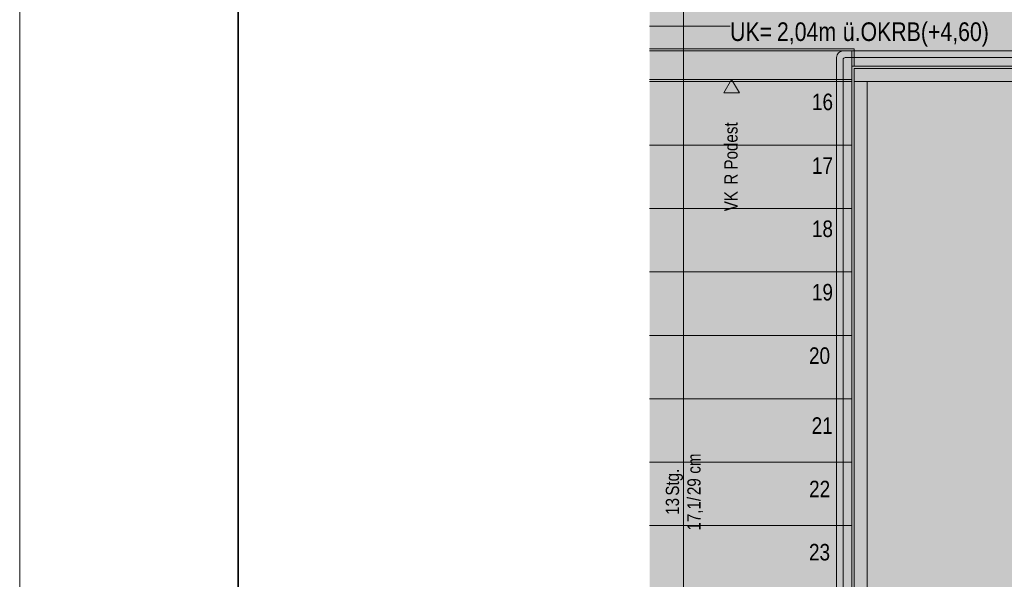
# Model space of a CAD drawing. Extents: x -620 to 3480, y 62 to 1107.
# Tile 84 of 244: x -620 to -530, y 903 to 955. Entities that reach past the tile are written whole.
import ezdxf
from ezdxf.lldxf.tags import DXFTag

# ---------------------------------------------------------------- set-up
doc = ezdxf.new("R2010")
doc.units = 0
doc.layers.get('0').update_dxf_attribs({"lineweight": 35})
for name, color, linetype, lineweight, true_color in [('30 -34 Innenwände- 11 Durchbruch', 4, 'Continuous', 9, 0x00ffff), ('30 -35 Decken- 2.1 Treppen Innen 2D', 7, 'Continuous', 9, 0x599559), ('iwb_Layout BA_Markierung', 7, 'Continuous', 9, 0xbadcdc)]:
    doc.layers.add(name, color=color, linetype=linetype, lineweight=lineweight, true_color=true_color)
doc.layers.add('iwb_Plankopf Rahmen', color=7, linetype='Continuous', lineweight=35)
doc.styles.get("Standard").update_dxf_attribs({"font": 'ARIALN.TTF'})
tags = doc.linetypes.add('grob-A06G9GKW8I', pattern=[14, 3, -8, 3]).pattern_tags.tags
tags[8:9] = [DXFTag(74, 4), DXFTag(75, 0), DXFTag(340, '0'), DXFTag(46, 0.0), DXFTag(50, 0.0), DXFTag(44, 0.0), DXFTag(45, 0.0)]
tags[6:7] = [DXFTag(74, 4), DXFTag(75, 0), DXFTag(340, '0'), DXFTag(46, 0.0), DXFTag(50, 0.0), DXFTag(44, 0.0), DXFTag(45, 0.0)]
tags[4:5] = [DXFTag(74, 4), DXFTag(75, 0), DXFTag(340, '0'), DXFTag(46, 0.0), DXFTag(50, 0.0), DXFTag(44, 0.0), DXFTag(45, 0.0)]

# ---------------------------------------------------------------- blocks, each defined once
blk = doc.blocks.new('Polygon-A06G9GKL8I')
at = {"color": 0, "linetype": 'ByBlock', "lineweight": -2, "ltscale": 0.13}
blk.add_solid([(-497.792, 86.106), (-562.014, 85.935), (-497.626, 1071.512), (-562.014, 1071.512)], dxfattribs=at)
blk = doc.blocks.new('Referenz-A06G9GKX8I')
at = {"layer": '30 -34 Innenwände- 11 Durchbruch', "color": 0, "linetype": 'Continuous', "ltscale": 0.13}
blk.add_line((-562.014, 954.029), (-554.653, 954.029), dxfattribs=at)
at = {"layer": '30 -35 Decken- 2.1 Treppen Innen 2D', "color": 0}
for p, q in [((-558.913, 965.757), (-558.913, 879.357)), ((-562.014, 951.957), (-543.313, 951.957)), ((-562.014, 951.757), (-543.513, 951.757)), ((-544.313, 951.757), (-527.213, 951.757)), ((-543.513, 951.757), (-543.513, 948.957)), ((-543.313, 951.957), (-543.313, 950.357)), ((-544.913, 874.257), (-544.913, 951.157)), ((-544.313, 950.957), (-544.313, 874.457)), ((-527.413, 951.157), (-544.113, 951.157)), ((-543.313, 950.357), (-528.213, 950.357)), ((-543.313, 948.957), (-543.313, 950.157)), ((-543.313, 950.157), (-528.213, 950.157)), ((-562.014, 948.957), (-543.513, 948.957)), ((-543.513, 948.957), (-543.513, 943.157)), ((-543.313, 876.457), (-543.313, 948.957)), ((-528.213, 948.957), (-543.313, 948.957)), ((-543.313, 948.957), (-542.113, 948.957)), ((-542.113, 948.957), (-542.113, 876.457)), ((-543.513, 943.157), (-562.014, 943.157)), ((-543.513, 943.157), (-543.513, 937.357)), ((-562.014, 937.357), (-543.513, 937.357)), ((-543.513, 937.357), (-543.513, 931.557)), ((-543.513, 931.557), (-562.014, 931.557)), ((-543.513, 931.557), (-543.513, 925.757)), ((-543.513, 925.757), (-562.014, 925.757)), ((-543.513, 925.757), (-543.513, 919.957)), ((-543.513, 919.957), (-562.014, 919.957)), ((-543.513, 919.957), (-543.513, 914.157)), ((-562.014, 914.157), (-543.513, 914.157)), ((-543.513, 914.157), (-543.513, 908.357)), ((-562.014, 908.357), (-543.513, 908.357)), ((-543.513, 908.357), (-543.513, 902.557))]:
    blk.add_line(p, q, dxfattribs=at)
at = {"layer": '30 -35 Decken- 2.1 Treppen Innen 2D', "color": 0, "linetype": 'grob-A06G9GKW8I', "ltscale": 0.13}
for p, q in [((-543.513, 949.157), (-543.513, 950.357)), ((-543.513, 950.357), (-528.013, 950.357)), ((-562.014, 949.157), (-543.513, 949.157))]:
    blk.add_line(p, q, dxfattribs=at)
at = {"layer": '30 -35 Decken- 2.1 Treppen Innen 2D', "color": 0, "linetype": 'Continuous', "ltscale": 0.13}
for p, q in [((-554.513, 949.157), (-555.226, 947.923)), ((-553.801, 947.923), (-554.513, 949.157)), ((-555.226, 947.923), (-553.801, 947.923))]:
    blk.add_line(p, q, dxfattribs=at)
at = {"layer": '30 -35 Decken- 2.1 Treppen Innen 2D', "color": 0}
for centre, major_axis in [((-544.313, 951.157), (0, 0.6)), ((-544.113, 950.957), (0, 0.2))]:
    blk.add_ellipse(centre, major_axis=major_axis, ratio=1, start_param=0, end_param=1.570796, dxfattribs=at)
at = {"layer": '30 -34 Innenwände- 11 Durchbruch', "color": 0, "linetype": 'Continuous', "ltscale": 0.13, "char_height": 1.7, "attachment_point": 1}
for s, insert in [('{\\fArial Narrow;UK=}', (-554.653, 954.369)), ('{\\fArial Narrow;2,04m}', (-550.366, 954.369)), ('{\\fArial Narrow;ü.OKRB(+4,60)}', (-544.344, 954.369))]:
    blk.add_mtext(s, dxfattribs=dict(at, insert=insert))
at = {"layer": '30 -35 Decken- 2.1 Treppen Innen 2D', "color": 0, "linetype": 'ByBlock', "ltscale": 0.13, "attachment_point": 1}
for s, insert, char_height, rotation in [('{\\fArial Narrow;16}', (-547.161, 947.857), 1.51033, 0.001), ('{\\fArial Narrow;Podest}', (-555.178, 940.918), 1.20826, 90), ('{\\fArial Narrow;17}', (-547.161, 942.033), 1.51033, 0.001), ('{\\fArial Narrow;R}', (-555.178, 939.534), 1.20826, 90), ('{\\fArial Narrow;VK}', (-555.178, 937.101), 1.20826, 90), ('{\\fArial Narrow;18}', (-547.164, 936.257), 1.51033, 0.001), ('{\\fArial Narrow;19}', (-547.164, 930.457), 1.51033, 0.001), ('{\\fArial Narrow;20}', (-547.433, 924.657), 1.51033, 0.001), ('{\\fArial Narrow;21}', (-547.192, 918.262), 1.51033, 0.001), ('{\\fArial Narrow;cm}', (-558.565, 913.108), 1.20826, 90), ('{\\fArial Narrow;Stg.}', (-560.533, 911.099), 1.20826, 90), ('{\\fArial Narrow;29}', (-558.565, 911.154), 1.20826, 90), ('{\\fArial Narrow;17,1/}', (-558.565, 907.908), 1.20826, 90), ('{\\fArial Narrow;22}', (-547.424, 912.462), 1.51033, 0.001), ('{\\fArial Narrow;13}', (-560.533, 909.344), 1.20826, 90), ('{\\fArial Narrow;23}', (-547.433, 906.687), 1.51033, 0.001)]:
    blk.add_mtext(s, dxfattribs=dict(at, insert=insert, char_height=char_height, rotation=rotation))

msp = doc.modelspace()

# ---------------------------------------------------------------- linework, layer by layer
at = {"layer": 'iwb_Plankopf Rahmen', "color": 8, "lineweight": 13, "ltscale": 0.13, "true_color": 0x808080}
msp.add_lwpolyline([(300.353, 62.433), (-619.647, 62.433), (-619.647, 1107.433), (300.353, 1107.433), (300.353, 62.433)], close=True, dxfattribs=at)
at = {"layer": 'iwb_Plankopf Rahmen', "ltscale": 0.35}
msp.add_lwpolyline([(-599.647, 67.433), (-599.647, 1102.433), (295.353, 1102.433), (295.353, 67.433), (-599.647, 67.433)], close=True, dxfattribs=at)

# ---------------------------------------------------------------- block references
at = {"color": 8, "lineweight": 25, "ltscale": 0.25, "true_color": 0x808080}
msp.add_blockref('Referenz-A06G9GKX8I', (0, 0), dxfattribs=at)
at = {"layer": 'iwb_Layout BA_Markierung', "ltscale": 0.13}
msp.add_blockref('Polygon-A06G9GKL8I', (0, 0), dxfattribs=at)

doc.saveas('drawing.dxf')
